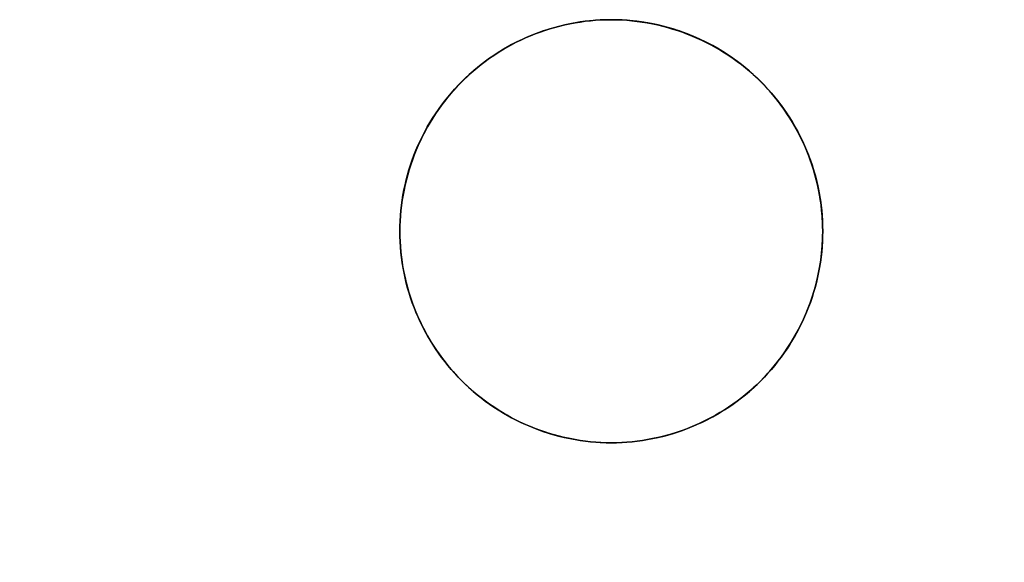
# Model space of a CAD drawing. Header units: millimetres. Extents: x -88 to 88, y -12 to 103.
# Tile 86 of 256: x -80.1 to -76.61, y 28.53 to 30.45. Entities that reach past the tile are written whole.
import ezdxf

# ---------------------------------------------------------------- set-up
doc = ezdxf.new("R2010")
doc.units = ezdxf.units.MM
doc.layers.add('TOP', color=7, linetype='Continuous', true_color=0xc80000)

msp = doc.modelspace()

# ---------------------------------------------------------------- linework, layer by layer
at = {"layer": 'TOP', "color": 254, "true_color": 0xcad1ee}
for points in [[(-77.25, 29.7), (-77.2504, 29.7259), (-77.2518, 29.7517), (-77.254, 29.7775), (-77.2571, 29.8032), (-77.2611, 29.8288), (-77.266, 29.8542), (-77.2718, 29.8795), (-77.2784, 29.9045), (-77.2859, 29.9293), (-77.2943, 29.9538), (-77.3034, 29.978), (-77.3134, 30.0019), (-77.3243, 30.0254), (-77.3359, 30.0485), (-77.3483, 30.0713), (-77.3615, 30.0935), (-77.3755, 30.1153), (-77.3902, 30.1366), (-77.4056, 30.1574), (-77.4218, 30.1777), (-77.4386, 30.1973), (-77.4561, 30.2164), (-77.4743, 30.2349), (-77.493, 30.2527), (-77.5124, 30.2699), (-77.5324, 30.2864), (-77.5529, 30.3022), (-77.574, 30.3172), (-77.5955, 30.3316), (-77.6176, 30.3452), (-77.64, 30.358), (-77.663, 30.37), (-77.6863, 30.3812), (-77.71, 30.3917), (-77.734, 30.4013), (-77.7584, 30.41), (-77.7831, 30.4179), (-77.808, 30.425), (-77.8331, 30.4312), (-77.8584, 30.4365), (-77.884, 30.441), (-77.9096, 30.4445), (-77.9353, 30.4472), (-77.9612, 30.449), (-77.9871, 30.4499), (-78.0129, 30.4499), (-78.0388, 30.449), (-78.0647, 30.4472), (-78.0904, 30.4445), (-78.116, 30.441), (-78.1416, 30.4365), (-78.1669, 30.4312), (-78.192, 30.425), (-78.2169, 30.4179), (-78.2416, 30.41), (-78.266, 30.4013), (-78.29, 30.3917), (-78.3137, 30.3812), (-78.337, 30.37), (-78.36, 30.358), (-78.3824, 30.3452), (-78.4045, 30.3316), (-78.426, 30.3172), (-78.4471, 30.3022), (-78.4676, 30.2864), (-78.4876, 30.2699), (-78.507, 30.2527), (-78.5257, 30.2349), (-78.5439, 30.2164), (-78.5614, 30.1973), (-78.5782, 30.1777), (-78.5944, 30.1574), (-78.6098, 30.1366), (-78.6245, 30.1153), (-78.6385, 30.0935), (-78.6517, 30.0713), (-78.6641, 30.0485), (-78.6757, 30.0254), (-78.6866, 30.0019), (-78.6966, 29.978), (-78.7057, 29.9538), (-78.7141, 29.9293), (-78.7216, 29.9045), (-78.7282, 29.8795), (-78.734, 29.8542), (-78.7389, 29.8288), (-78.7429, 29.8032), (-78.746, 29.7775), (-78.7482, 29.7517), (-78.7496, 29.7259), (-78.75, 29.7)], [(-78.75, 29.7), (-78.7496, 29.6741), (-78.7482, 29.6483), (-78.746, 29.6225), (-78.7429, 29.5968), (-78.7389, 29.5712), (-78.734, 29.5458), (-78.7282, 29.5205), (-78.7216, 29.4955), (-78.7141, 29.4707), (-78.7057, 29.4462), (-78.6966, 29.422), (-78.6866, 29.3981), (-78.6757, 29.3746), (-78.6641, 29.3515), (-78.6517, 29.3287), (-78.6385, 29.3065), (-78.6245, 29.2847), (-78.6098, 29.2634), (-78.5944, 29.2426), (-78.5782, 29.2223), (-78.5614, 29.2027), (-78.5439, 29.1836), (-78.5257, 29.1651), (-78.507, 29.1473), (-78.4876, 29.1301), (-78.4676, 29.1136), (-78.4471, 29.0978), (-78.426, 29.0828), (-78.4045, 29.0684), (-78.3824, 29.0548), (-78.36, 29.042), (-78.337, 29.03), (-78.3137, 29.0188), (-78.29, 29.0083), (-78.266, 28.9987), (-78.2416, 28.99), (-78.2169, 28.9821), (-78.192, 28.975), (-78.1669, 28.9688), (-78.1416, 28.9635), (-78.116, 28.959), (-78.0904, 28.9555), (-78.0647, 28.9528), (-78.0388, 28.951), (-78.0129, 28.9501), (-77.9871, 28.9501), (-77.9612, 28.951), (-77.9353, 28.9528), (-77.9096, 28.9555), (-77.884, 28.959), (-77.8584, 28.9635), (-77.8331, 28.9688), (-77.808, 28.975), (-77.7831, 28.9821), (-77.7584, 28.99), (-77.734, 28.9987), (-77.71, 29.0083), (-77.6863, 29.0188), (-77.663, 29.03), (-77.64, 29.042), (-77.6176, 29.0548), (-77.5955, 29.0684), (-77.574, 29.0828), (-77.5529, 29.0978), (-77.5324, 29.1136), (-77.5124, 29.1301), (-77.493, 29.1473), (-77.4743, 29.1651), (-77.4561, 29.1836), (-77.4386, 29.2027), (-77.4218, 29.2223), (-77.4056, 29.2426), (-77.3902, 29.2634), (-77.3755, 29.2847), (-77.3615, 29.3065), (-77.3483, 29.3287), (-77.3359, 29.3515), (-77.3243, 29.3746), (-77.3134, 29.3981), (-77.3034, 29.422), (-77.2943, 29.4462), (-77.2859, 29.4707), (-77.2784, 29.4955), (-77.2718, 29.5205), (-77.266, 29.5458), (-77.2611, 29.5712), (-77.2571, 29.5968), (-77.254, 29.6225), (-77.2518, 29.6483), (-77.2504, 29.6741), (-77.25, 29.7)]]:
    msp.add_lwpolyline(points, dxfattribs=at)
at = {"layer": 'TOP', "color": 254, "true_color": 0xcad1ee, "extrusion": (1, 0, 0)}
for points in [[(30.45, 12.7391), (28.95, 12.6858)], [(30.45, 12.7392), (30.45, 13.0396)], [(28.95, 12.6859), (28.95, 12.9863)]]:
    msp.add_lwpolyline(points, dxfattribs=at)
at = {"layer": 'TOP', "color": 254, "true_color": 0xcad1ee, "extrusion": (-1.82247e-17, 1, 3.9988e-09)}
msp.add_lwpolyline([(78.75, 12.9828), (78.75, 12.6823)], dxfattribs=at)
at = {"layer": 'TOP', "color": 254, "true_color": 0xcad1ee, "extrusion": (-9.45654e-07, 1, -3.79383e-08)}
msp.add_lwpolyline([(78.75, 12.6823), (77.25, 12.7424)], dxfattribs=at)
at = {"layer": 'TOP', "color": 254, "true_color": 0xcad1ee, "extrusion": (-3.29552e-17, 1, 5.42882e-09)}
msp.add_lwpolyline([(77.25, 12.7425), (77.25, 13.0429)], dxfattribs=at)
at = {"layer": 'TOP', "color": 254, "true_color": 0xcad1ee, "extrusion": (-1.92729e-06, 1, -5.11521e-08)}
msp.add_lwpolyline([(84.4726, 9.7249), (18.55, 11.4746)], dxfattribs=at)
at = {"layer": 'TOP', "color": 254, "true_color": 0xcad1ee, "extrusion": (-1.26386e-13, 1, -1.81351e-05)}
msp.add_lwpolyline([(85.9904, 12.6349), (51.597, 13.8519), (17.2177, 14.4606)], dxfattribs=at)
at = {"layer": 'TOP', "color": 254, "true_color": 0xcad1ee}
for points in [[(-77.25, 29.7, 12.7425), (-77.2502, 29.719, 12.7432), (-77.251, 29.7378, 12.7438), (-77.2521, 29.7566, 12.7444), (-77.2538, 29.7752, 12.745), (-77.2559, 29.7937, 12.7456), (-77.2584, 29.8121, 12.7462), (-77.2614, 29.8304, 12.7467), (-77.2648, 29.8485, 12.7472), (-77.2687, 29.8664, 12.7477), (-77.273, 29.8842, 12.7481), (-77.2777, 29.9018, 12.7486), (-77.2828, 29.9192, 12.749), (-77.2883, 29.9365, 12.7494), (-77.2942, 29.9536, 12.7498), (-77.3004, 29.9704, 12.7501), (-77.3071, 29.9871, 12.7504), (-77.3145, 30.0042, 12.7507), (-77.3222, 30.0211, 12.751), (-77.3304, 30.0378, 12.7513), (-77.3389, 30.0542, 12.7516), (-77.3478, 30.0704, 12.7518), (-77.3572, 30.0863, 12.752), (-77.3668, 30.102, 12.7521), (-77.3769, 30.1174, 12.7523), (-77.3873, 30.1325, 12.7524), (-77.398, 30.1474, 12.7525), (-77.4091, 30.162, 12.7526), (-77.4206, 30.1762, 12.7526), (-77.4324, 30.1902, 12.7527), (-77.4445, 30.2039, 12.7527), (-77.457, 30.2173, 12.7527), (-77.4697, 30.2304, 12.7526), (-77.4828, 30.2431, 12.7525), (-77.4962, 30.2556, 12.7524), (-77.5099, 30.2677, 12.7523), (-77.5239, 30.2795, 12.7522), (-77.5381, 30.2909, 12.752), (-77.5527, 30.302, 12.7518), (-77.5676, 30.3128, 12.7516), (-77.5827, 30.3232, 12.7514), (-77.5981, 30.3332, 12.7511), (-77.6138, 30.3429, 12.7509), (-77.6297, 30.3522, 12.7505), (-77.6459, 30.3611, 12.7502), (-77.6623, 30.3697, 12.7499), (-77.679, 30.3778, 12.7495), (-77.6959, 30.3856, 12.7491), (-77.713, 30.3929, 12.7487), (-77.7297, 30.3996, 12.7482), (-77.7465, 30.4059, 12.7478), (-77.7636, 30.4118, 12.7473), (-77.7809, 30.4173, 12.7468), (-77.7983, 30.4224, 12.7463), (-77.816, 30.4271, 12.7458), (-77.8338, 30.4313, 12.7452), (-77.8517, 30.4352, 12.7446), (-77.8698, 30.4386, 12.744), (-77.8881, 30.4416, 12.7434), (-77.9065, 30.4441, 12.7427), (-77.925, 30.4462, 12.7421), (-77.9436, 30.4479, 12.7414), (-77.9624, 30.4491, 12.7407), (-77.9813, 30.4498, 12.74), (-78.0003, 30.45, 12.7392), (-78.0187, 30.4498, 12.7385), (-78.0371, 30.4491, 12.7377), (-78.0554, 30.4479, 12.7369), (-78.0738, 30.4463, 12.7361), (-78.0921, 30.4443, 12.7353), (-78.1103, 30.4418, 12.7345), (-78.1285, 30.4389, 12.7336), (-78.1466, 30.4355, 12.7328), (-78.1646, 30.4317, 12.7319), (-78.1825, 30.4274, 12.7311), (-78.2003, 30.4227, 12.7302), (-78.218, 30.4176, 12.7293), (-78.2355, 30.412, 12.7284), (-78.2529, 30.4061, 12.7275), (-78.2702, 30.3997, 12.7265), (-78.2872, 30.3928, 12.7256), (-78.3041, 30.3856, 12.7247), (-78.3209, 30.3779, 12.7237), (-78.3374, 30.3698, 12.7228), (-78.3537, 30.3613, 12.7218), (-78.3698, 30.3524, 12.7209), (-78.3857, 30.3432, 12.7199), (-78.4014, 30.3335, 12.7189), (-78.4168, 30.3235, 12.7179), (-78.432, 30.313, 12.717), (-78.4469, 30.3023, 12.716), (-78.4615, 30.2911, 12.715), (-78.4759, 30.2796, 12.714), (-78.49, 30.2678, 12.713), (-78.5038, 30.2556, 12.712), (-78.5173, 30.2431, 12.711), (-78.5304, 30.2302, 12.71), (-78.5433, 30.2171, 12.7091), (-78.5558, 30.2036, 12.7081), (-78.568, 30.1898, 12.7071), (-78.5798, 30.1757, 12.7061), (-78.5913, 30.1613, 12.7051), (-78.6024, 30.1467, 12.7042), (-78.6132, 30.1318, 12.7032), (-78.6236, 30.1166, 12.7023), (-78.6336, 30.1012, 12.7013), (-78.6433, 30.0855, 12.7004), (-78.6526, 30.0696, 12.6994), (-78.6614, 30.0535, 12.6985), (-78.6699, 30.0372, 12.6976), (-78.678, 30.0206, 12.6967), (-78.6857, 30.0039, 12.6957), (-78.6929, 29.987, 12.6949), (-78.6998, 29.9699, 12.694), (-78.7062, 29.9526, 12.6931), (-78.7121, 29.9352, 12.6922), (-78.7177, 29.9177, 12.6914), (-78.7228, 29.9, 12.6906), (-78.7275, 29.8822, 12.6897), (-78.7317, 29.8643, 12.6889), (-78.7355, 29.8463, 12.6881), (-78.7389, 29.8282, 12.6873), (-78.7418, 29.81, 12.6866), (-78.7443, 29.7918, 12.6858), (-78.7464, 29.7735, 12.6851), (-78.748, 29.7552, 12.6844), (-78.7491, 29.7368, 12.6837), (-78.7498, 29.7184, 12.683), (-78.75, 29.7, 12.6823)], [(-78.75, 29.7, 12.9828), (-78.7498, 29.7184, 12.9834), (-78.7491, 29.7368, 12.9841), (-78.748, 29.7552, 12.9848), (-78.7464, 29.7735, 12.9855), (-78.7443, 29.7918, 12.9863), (-78.7418, 29.81, 12.987), (-78.7389, 29.8282, 12.9878), (-78.7355, 29.8463, 12.9886), (-78.7317, 29.8643, 12.9894), (-78.7275, 29.8822, 12.9902), (-78.7228, 29.9, 12.991), (-78.7177, 29.9177, 12.9918), (-78.7121, 29.9352, 12.9927), (-78.7062, 29.9526, 12.9935), (-78.6998, 29.9699, 12.9944), (-78.6929, 29.987, 12.9953), (-78.6857, 30.0039, 12.9962), (-78.678, 30.0206, 12.9971), (-78.6699, 30.0372, 12.998), (-78.6614, 30.0535, 12.9989), (-78.6526, 30.0696, 12.9999), (-78.6433, 30.0855, 13.0008), (-78.6336, 30.1012, 13.0017), (-78.6236, 30.1166, 13.0027), (-78.6132, 30.1318, 13.0036), (-78.6024, 30.1467, 13.0046), (-78.5913, 30.1614, 13.0056), (-78.5798, 30.1757, 13.0066), (-78.5679, 30.1898, 13.0075), (-78.5558, 30.2036, 13.0085), (-78.5432, 30.2171, 13.0095), (-78.5304, 30.2303, 13.0105), (-78.5172, 30.2431, 13.0115), (-78.5037, 30.2556, 13.0125), (-78.49, 30.2678, 13.0134), (-78.4759, 30.2797, 13.0144), (-78.4615, 30.2911, 13.0154), (-78.4469, 30.3023, 13.0164), (-78.432, 30.3131, 13.0174), (-78.4168, 30.3235, 13.0184), (-78.4014, 30.3335, 13.0194), (-78.3857, 30.3432, 13.0203), (-78.3698, 30.3524, 13.0213), (-78.3537, 30.3613, 13.0223), (-78.3374, 30.3698, 13.0232), (-78.3209, 30.3779, 13.0242), (-78.3041, 30.3856, 13.0251), (-78.2872, 30.3928, 13.0261), (-78.2702, 30.3997, 13.027), (-78.2529, 30.4061, 13.0279), (-78.2355, 30.412, 13.0288), (-78.218, 30.4176, 13.0297), (-78.2003, 30.4227, 13.0306), (-78.1825, 30.4274, 13.0315), (-78.1646, 30.4317, 13.0324), (-78.1466, 30.4355, 13.0332), (-78.1285, 30.4389, 13.0341), (-78.1103, 30.4418, 13.0349), (-78.0921, 30.4443, 13.0357), (-78.0738, 30.4463, 13.0365), (-78.0555, 30.4479, 13.0373), (-78.0371, 30.4491, 13.0381), (-78.0187, 30.4498, 13.0389), (-78.0003, 30.45, 13.0396), (-77.9813, 30.4498, 13.0404), (-77.9625, 30.4491, 13.0411), (-77.9437, 30.4479, 13.0418), (-77.9251, 30.4463, 13.0425), (-77.9066, 30.4442, 13.0432), (-77.8882, 30.4416, 13.0438), (-77.8699, 30.4386, 13.0444), (-77.8518, 30.4352, 13.045), (-77.8339, 30.4314, 13.0456), (-77.8161, 30.4271, 13.0462), (-77.7985, 30.4224, 13.0467), (-77.7811, 30.4173, 13.0472), (-77.7638, 30.4118, 13.0477), (-77.7468, 30.406, 13.0482), (-77.7299, 30.3997, 13.0487), (-77.7132, 30.393, 13.0491), (-77.6961, 30.3857, 13.0495), (-77.6792, 30.3779, 13.0499), (-77.6625, 30.3698, 13.0503), (-77.6461, 30.3612, 13.0506), (-77.6299, 30.3523, 13.051), (-77.614, 30.343, 13.0513), (-77.5983, 30.3334, 13.0516), (-77.5829, 30.3233, 13.0518), (-77.5677, 30.3129, 13.0521), (-77.5529, 30.3022, 13.0523), (-77.5383, 30.2911, 13.0525), (-77.524, 30.2796, 13.0526), (-77.51, 30.2678, 13.0528), (-77.4963, 30.2557, 13.0529), (-77.4829, 30.2433, 13.053), (-77.4699, 30.2305, 13.053), (-77.4571, 30.2175, 13.0531), (-77.4446, 30.2041, 13.0531), (-77.4325, 30.1904, 13.0531), (-77.4207, 30.1764, 13.0531), (-77.4093, 30.1621, 13.053), (-77.3982, 30.1476, 13.0529), (-77.3874, 30.1327, 13.0528), (-77.377, 30.1176, 13.0527), (-77.3669, 30.1022, 13.0526), (-77.3573, 30.0865, 13.0524), (-77.348, 30.0706, 13.0522), (-77.339, 30.0544, 13.052), (-77.3305, 30.038, 13.0517), (-77.3223, 30.0213, 13.0515), (-77.3146, 30.0044, 13.0512), (-77.3072, 29.9873, 13.0509), (-77.3005, 29.9706, 13.0505), (-77.2942, 29.9538, 13.0502), (-77.2883, 29.9367, 13.0498), (-77.2828, 29.9194, 13.0494), (-77.2777, 29.902, 13.049), (-77.273, 29.8843, 13.0486), (-77.2687, 29.8665, 13.0481), (-77.2649, 29.8486, 13.0476), (-77.2614, 29.8305, 13.0471), (-77.2584, 29.8122, 13.0466), (-77.2559, 29.7938, 13.046), (-77.2538, 29.7753, 13.0455), (-77.2521, 29.7566, 13.0449), (-77.251, 29.7379, 13.0442), (-77.2502, 29.719, 13.0436), (-77.25, 29.7, 13.0429)], [(-77.25, 29.7, 12.7425), (-77.2502, 29.7184, 12.7432), (-77.2509, 29.7369, 12.7438), (-77.2521, 29.7553, 12.7444), (-77.2537, 29.7736, 12.745), (-77.2558, 29.7919, 12.7455), (-77.2583, 29.8101, 12.7461), (-77.2613, 29.8283, 12.7466), (-77.2648, 29.8463, 12.7471), (-77.2686, 29.8643, 12.7476), (-77.2729, 29.8822, 12.7481), (-77.2777, 29.9, 12.7485), (-77.2828, 29.9176, 12.7489), (-77.2884, 29.9351, 12.7493), (-77.2944, 29.9525, 12.7497), (-77.3008, 29.9697, 12.7501), (-77.3077, 29.9868, 12.7504), (-77.3149, 30.0037, 12.7507), (-77.3225, 30.0204, 12.751), (-77.3306, 30.037, 12.7513), (-77.339, 30.0533, 12.7515), (-77.3479, 30.0694, 12.7517), (-77.3571, 30.0853, 12.7519), (-77.3667, 30.101, 12.7521), (-77.3767, 30.1165, 12.7523), (-77.387, 30.1317, 12.7524), (-77.3978, 30.1466, 12.7525), (-77.4088, 30.1613, 12.7526), (-77.4203, 30.1757, 12.7526), (-77.4321, 30.1898, 12.7527), (-77.4443, 30.2036, 12.7527), (-77.4568, 30.2172, 12.7527), (-77.4697, 30.2304, 12.7526), (-77.4829, 30.2432, 12.7525), (-77.4964, 30.2558, 12.7524), (-77.5103, 30.2679, 12.7523), (-77.5244, 30.2798, 12.7522), (-77.5388, 30.2912, 12.752), (-77.5535, 30.3023, 12.7518), (-77.5684, 30.313, 12.7516), (-77.5836, 30.3234, 12.7514), (-77.5991, 30.3334, 12.7511), (-77.6147, 30.343, 12.7508), (-77.6307, 30.3522, 12.7505), (-77.6468, 30.361, 12.7502), (-77.6631, 30.3694, 12.7498), (-77.6797, 30.3775, 12.7495), (-77.6964, 30.3851, 12.7491), (-77.7133, 30.3924, 12.7486), (-77.7304, 30.3992, 12.7482), (-77.7476, 30.4056, 12.7477), (-77.765, 30.4116, 12.7473), (-77.7825, 30.4172, 12.7468), (-77.8001, 30.4224, 12.7462), (-77.8179, 30.4271, 12.7457), (-77.8358, 30.4314, 12.7451), (-77.8538, 30.4352, 12.7445), (-77.8718, 30.4387, 12.7439), (-77.89, 30.4417, 12.7433), (-77.9082, 30.4442, 12.7427), (-77.9265, 30.4463, 12.742), (-77.9448, 30.4479, 12.7413), (-77.9632, 30.4491, 12.7407), (-77.9816, 30.4498, 12.7399), (-78.0001, 30.45, 12.7392), (-78.0185, 30.4498, 12.7385), (-78.0369, 30.4491, 12.7377), (-78.0553, 30.448, 12.7369), (-78.0736, 30.4464, 12.7361), (-78.0919, 30.4444, 12.7353), (-78.1101, 30.4419, 12.7345), (-78.1283, 30.439, 12.7337), (-78.1463, 30.4356, 12.7328), (-78.1643, 30.4318, 12.732), (-78.1822, 30.4275, 12.7311), (-78.1999, 30.4229, 12.7302), (-78.2176, 30.4177, 12.7293), (-78.2351, 30.4122, 12.7284), (-78.2525, 30.4062, 12.7275), (-78.2698, 30.3998, 12.7266), (-78.2869, 30.3929, 12.7256), (-78.3038, 30.3857, 12.7247), (-78.3205, 30.378, 12.7238), (-78.3371, 30.37, 12.7228), (-78.3534, 30.3615, 12.7219), (-78.3695, 30.3526, 12.7209), (-78.3854, 30.3433, 12.7199), (-78.4011, 30.3337, 12.7189), (-78.4165, 30.3236, 12.718), (-78.4317, 30.3132, 12.717), (-78.4466, 30.3024, 12.716), (-78.4613, 30.2913, 12.715), (-78.4757, 30.2798, 12.714), (-78.4898, 30.268, 12.713), (-78.5036, 30.2558, 12.712), (-78.517, 30.2433, 12.7111), (-78.5302, 30.2305, 12.7101), (-78.543, 30.2173, 12.7091), (-78.5555, 30.2038, 12.7081), (-78.5676, 30.19, 12.7071), (-78.5794, 30.1759, 12.7061), (-78.5909, 30.1615, 12.7052), (-78.6019, 30.1469, 12.7042), (-78.6127, 30.1319, 12.7032), (-78.623, 30.1167, 12.7023), (-78.633, 30.1012, 12.7013), (-78.6426, 30.0855, 12.7004), (-78.6518, 30.0696, 12.6994), (-78.6606, 30.0534, 12.6985), (-78.6691, 30.037, 12.6976), (-78.6771, 30.0205, 12.6967), (-78.6848, 30.0037, 12.6958), (-78.6921, 29.9868, 12.6949), (-78.6989, 29.9697, 12.694), (-78.7054, 29.9524, 12.6931), (-78.7114, 29.935, 12.6922), (-78.717, 29.9174, 12.6914), (-78.7222, 29.8997, 12.6906), (-78.7269, 29.882, 12.6897), (-78.7313, 29.8641, 12.6889), (-78.7351, 29.8461, 12.6881), (-78.7386, 29.828, 12.6873), (-78.7416, 29.8098, 12.6866), (-78.7441, 29.7916, 12.6858), (-78.7462, 29.7734, 12.6851), (-78.7479, 29.7551, 12.6844), (-78.7491, 29.7367, 12.6837), (-78.7498, 29.7184, 12.683), (-78.75, 29.7, 12.6823)], [(-78.75, 29.7, 12.9828), (-78.7498, 29.7184, 12.9834), (-78.7491, 29.7368, 12.9841), (-78.748, 29.7551, 12.9848), (-78.7464, 29.7735, 12.9855), (-78.7443, 29.7918, 12.9863), (-78.7418, 29.81, 12.987), (-78.7389, 29.8282, 12.9878), (-78.7356, 29.8463, 12.9885), (-78.7317, 29.8643, 12.9893), (-78.7275, 29.8822, 12.9901), (-78.7228, 29.9, 12.991), (-78.7177, 29.9176, 12.9918), (-78.7122, 29.9352, 12.9927), (-78.7062, 29.9526, 12.9935), (-78.6998, 29.9698, 12.9944), (-78.693, 29.9869, 12.9953), (-78.6857, 30.0039, 12.9962), (-78.678, 30.0207, 12.9971), (-78.6699, 30.0372, 12.998), (-78.6614, 30.0536, 12.9989), (-78.6526, 30.0697, 12.9998), (-78.6433, 30.0856, 13.0008), (-78.6337, 30.1012, 13.0017), (-78.6237, 30.1166, 13.0027), (-78.6133, 30.1318, 13.0036), (-78.6025, 30.1466, 13.0046), (-78.5914, 30.1613, 13.0056), (-78.5799, 30.1756, 13.0065), (-78.5681, 30.1897, 13.0075), (-78.5559, 30.2035, 13.0085), (-78.5433, 30.217, 13.0095), (-78.5304, 30.2303, 13.0105), (-78.5172, 30.2432, 13.0115), (-78.5037, 30.2557, 13.0125), (-78.4899, 30.2679, 13.0135), (-78.4758, 30.2798, 13.0144), (-78.4614, 30.2913, 13.0154), (-78.4468, 30.3024, 13.0164), (-78.4319, 30.3132, 13.0174), (-78.4168, 30.3236, 13.0184), (-78.4014, 30.3336, 13.0194), (-78.3857, 30.3432, 13.0203), (-78.3699, 30.3525, 13.0213), (-78.3538, 30.3613, 13.0223), (-78.3374, 30.3698, 13.0232), (-78.3209, 30.3779, 13.0242), (-78.3041, 30.3856, 13.0251), (-78.2871, 30.3929, 13.0261), (-78.27, 30.3997, 13.027), (-78.2528, 30.4061, 13.0279), (-78.2354, 30.4121, 13.0288), (-78.2179, 30.4176, 13.0297), (-78.2002, 30.4227, 13.0306), (-78.1824, 30.4274, 13.0315), (-78.1645, 30.4317, 13.0324), (-78.1465, 30.4355, 13.0332), (-78.1284, 30.4389, 13.0341), (-78.1102, 30.4418, 13.0349), (-78.092, 30.4443, 13.0357), (-78.0737, 30.4463, 13.0365), (-78.0554, 30.4479, 13.0373), (-78.037, 30.4491, 13.0381), (-78.0187, 30.4498, 13.0389), (-78.0003, 30.45, 13.0396), (-77.9819, 30.4498, 13.0404), (-77.9635, 30.4491, 13.0411), (-77.9452, 30.4479, 13.0418), (-77.9269, 30.4463, 13.0424), (-77.9086, 30.4442, 13.0431), (-77.8904, 30.4416, 13.0437), (-77.8722, 30.4386, 13.0444), (-77.8542, 30.4352, 13.045), (-77.8361, 30.4313, 13.0455), (-77.8182, 30.427, 13.0461), (-77.8004, 30.4222, 13.0466), (-77.7828, 30.417, 13.0472), (-77.7652, 30.4114, 13.0477), (-77.7478, 30.4054, 13.0482), (-77.7305, 30.399, 13.0486), (-77.7134, 30.3921, 13.0491), (-77.6964, 30.3848, 13.0495), (-77.6796, 30.3772, 13.0499), (-77.6631, 30.3691, 13.0503), (-77.6467, 30.3607, 13.0506), (-77.6305, 30.3518, 13.0509), (-77.6146, 30.3426, 13.0512), (-77.5988, 30.333, 13.0515), (-77.5834, 30.323, 13.0518), (-77.5681, 30.3127, 13.052), (-77.5532, 30.302, 13.0523), (-77.5385, 30.2909, 13.0524), (-77.5241, 30.2795, 13.0526), (-77.51, 30.2677, 13.0528), (-77.4962, 30.2555, 13.0529), (-77.4827, 30.243, 13.053), (-77.4696, 30.2302, 13.053), (-77.4567, 30.217, 13.0531), (-77.4442, 30.2036, 13.0531), (-77.432, 30.1898, 13.0531), (-77.4202, 30.1757, 13.0531), (-77.4087, 30.1613, 13.053), (-77.3976, 30.1466, 13.0529), (-77.3868, 30.1317, 13.0528), (-77.3764, 30.1165, 13.0527), (-77.3663, 30.1011, 13.0526), (-77.3567, 30.0854, 13.0524), (-77.3474, 30.0695, 13.0522), (-77.3385, 30.0534, 13.052), (-77.33, 30.0371, 13.0517), (-77.322, 30.0205, 13.0515), (-77.3143, 30.0038, 13.0512), (-77.3071, 29.9869, 13.0509), (-77.3002, 29.9698, 13.0505), (-77.2938, 29.9525, 13.0502), (-77.2878, 29.9351, 13.0498), (-77.2822, 29.9175, 13.0494), (-77.2771, 29.8999, 13.049), (-77.2724, 29.8821, 13.0485), (-77.2682, 29.8642, 13.048), (-77.2644, 29.8463, 13.0476), (-77.261, 29.8282, 13.0471), (-77.2581, 29.8101, 13.0465), (-77.2556, 29.7919, 13.046), (-77.2536, 29.7736, 13.0454), (-77.252, 29.7553, 13.0448), (-77.2509, 29.7369, 13.0442), (-77.2502, 29.7185, 13.0436), (-77.25, 29.7, 13.0429)], [(-78.75, 29.7, 12.6823), (-78.7498, 29.6816, 12.6817), (-78.7491, 29.6632, 12.6811), (-78.748, 29.6448, 12.6805), (-78.7464, 29.6265, 12.6799), (-78.7443, 29.6082, 12.6793), (-78.7418, 29.5899, 12.6788), (-78.7389, 29.5718, 12.6782), (-78.7355, 29.5537, 12.6777), (-78.7317, 29.5357, 12.6773), (-78.7275, 29.5177, 12.6768), (-78.7228, 29.4999, 12.6764), (-78.7177, 29.4823, 12.6759), (-78.7121, 29.4647, 12.6755), (-78.7061, 29.4473, 12.6752), (-78.6997, 29.43, 12.6748), (-78.6929, 29.4129, 12.6745), (-78.6856, 29.396, 12.6742), (-78.678, 29.3793, 12.6739), (-78.6699, 29.3627, 12.6736), (-78.6614, 29.3464, 12.6734), (-78.6525, 29.3303, 12.6732), (-78.6432, 29.3144, 12.673), (-78.6336, 29.2987, 12.6728), (-78.6235, 29.2833, 12.6727), (-78.6131, 29.2681, 12.6725), (-78.6023, 29.2532, 12.6724), (-78.5912, 29.2385, 12.6724), (-78.5797, 29.2241, 12.6723), (-78.5678, 29.21, 12.6723), (-78.5556, 29.1962, 12.6723), (-78.5431, 29.1827, 12.6723), (-78.5302, 29.1696, 12.6724), (-78.517, 29.1567, 12.6724), (-78.5035, 29.1442, 12.6725), (-78.4897, 29.132, 12.6727), (-78.4756, 29.1201, 12.6728), (-78.4612, 29.1086, 12.673), (-78.4466, 29.0975, 12.6732), (-78.4316, 29.0867, 12.6734), (-78.4165, 29.0763, 12.6737), (-78.401, 29.0663, 12.6739), (-78.3853, 29.0566, 12.6742), (-78.3694, 29.0473, 12.6745), (-78.3533, 29.0385, 12.6749), (-78.337, 29.03, 12.6752), (-78.3204, 29.0219, 12.6756), (-78.3037, 29.0142, 12.676), (-78.2868, 29.007, 12.6764), (-78.2697, 29.0002, 12.6769), (-78.2524, 28.9938, 12.6774), (-78.235, 28.9878, 12.6778), (-78.2174, 28.9822, 12.6784), (-78.1998, 28.9771, 12.6789), (-78.182, 28.9724, 12.6794), (-78.164, 28.9682, 12.68), (-78.146, 28.9644, 12.6806), (-78.1279, 28.961, 12.6812), (-78.1098, 28.9581, 12.6818), (-78.0915, 28.9556, 12.6825), (-78.0732, 28.9536, 12.6831), (-78.0549, 28.952, 12.6838), (-78.0365, 28.9509, 12.6845), (-78.0181, 28.9502, 12.6852), (-77.9997, 28.95, 12.6859), (-77.9813, 28.9502, 12.6867), (-77.9629, 28.9509, 12.6874), (-77.9445, 28.9521, 12.6882), (-77.9262, 28.9537, 12.689), (-77.9079, 28.9557, 12.6898), (-77.8897, 28.9582, 12.6906), (-77.8715, 28.9611, 12.6915), (-77.8534, 28.9645, 12.6923), (-77.8354, 28.9683, 12.6932), (-77.8175, 28.9726, 12.694), (-77.7997, 28.9773, 12.6949), (-77.782, 28.9824, 12.6958), (-77.7645, 28.988, 12.6967), (-77.7471, 28.9939, 12.6976), (-77.7298, 29.0003, 12.6985), (-77.7128, 29.0072, 12.6995), (-77.6959, 29.0144, 12.7004), (-77.6791, 29.0221, 12.7013), (-77.6626, 29.0302, 12.7023), (-77.6463, 29.0387, 12.7032), (-77.6302, 29.0476, 12.7042), (-77.6143, 29.0568, 12.7052), (-77.5986, 29.0665, 12.7061), (-77.5832, 29.0765, 12.7071), (-77.568, 29.0869, 12.7081), (-77.5531, 29.0977, 12.709), (-77.5385, 29.1089, 12.71), (-77.5241, 29.1203, 12.711), (-77.51, 29.1322, 12.712), (-77.4962, 29.1444, 12.713), (-77.4828, 29.1569, 12.7139), (-77.4696, 29.1697, 12.7149), (-77.4568, 29.1829, 12.7159), (-77.4442, 29.1964, 12.7169), (-77.4321, 29.2102, 12.7179), (-77.4202, 29.2243, 12.7188), (-77.4087, 29.2387, 12.7198), (-77.3976, 29.2533, 12.7208), (-77.3868, 29.2682, 12.7217), (-77.3764, 29.2834, 12.7227), (-77.3664, 29.2988, 12.7236), (-77.3567, 29.3145, 12.7246), (-77.3474, 29.3304, 12.7255), (-77.3386, 29.3465, 12.7264), (-77.3301, 29.3628, 12.7273), (-77.322, 29.3794, 12.7282), (-77.3143, 29.3961, 12.7291), (-77.3071, 29.413, 12.73), (-77.3002, 29.4301, 12.7309), (-77.2938, 29.4474, 12.7318), (-77.2879, 29.4648, 12.7326), (-77.2823, 29.4823, 12.7335), (-77.2772, 29.5, 12.7343), (-77.2725, 29.5178, 12.7351), (-77.2683, 29.5357, 12.7359), (-77.2645, 29.5537, 12.7367), (-77.2611, 29.5718, 12.7375), (-77.2582, 29.59, 12.7383), (-77.2557, 29.6082, 12.739), (-77.2536, 29.6265, 12.7397), (-77.252, 29.6448, 12.7405), (-77.2509, 29.6632, 12.7412), (-77.2502, 29.6816, 12.7418), (-77.25, 29.7, 12.7425)], [(-77.25, 29.7, 13.0429), (-77.2502, 29.6816, 13.0423), (-77.2509, 29.6632, 13.0416), (-77.252, 29.6448, 13.0409), (-77.2536, 29.6265, 13.0402), (-77.2557, 29.6082, 13.0394), (-77.2582, 29.59, 13.0387), (-77.2611, 29.5718, 13.0379), (-77.2645, 29.5537, 13.0372), (-77.2683, 29.5357, 13.0364), (-77.2725, 29.5178, 13.0356), (-77.2772, 29.5, 13.0347), (-77.2823, 29.4823, 13.0339), (-77.2879, 29.4648, 13.0331), (-77.2938, 29.4474, 13.0322), (-77.3002, 29.4301, 13.0313), (-77.3071, 29.413, 13.0305), (-77.3143, 29.3961, 13.0296), (-77.322, 29.3794, 13.0287), (-77.3301, 29.3628, 13.0278), (-77.3386, 29.3465, 13.0268), (-77.3474, 29.3304, 13.0259), (-77.3567, 29.3145, 13.025), (-77.3664, 29.2988, 13.024), (-77.3764, 29.2834, 13.0231), (-77.3868, 29.2682, 13.0221), (-77.3976, 29.2533, 13.0212), (-77.4087, 29.2387, 13.0202), (-77.4202, 29.2243, 13.0193), (-77.432, 29.2102, 13.0183), (-77.4442, 29.1964, 13.0173), (-77.4567, 29.1829, 13.0163), (-77.4696, 29.1698, 13.0154), (-77.4827, 29.1569, 13.0144), (-77.4962, 29.1444, 13.0134), (-77.51, 29.1322, 13.0124), (-77.5241, 29.1204, 13.0114), (-77.5385, 29.1089, 13.0105), (-77.5531, 29.0977, 13.0095), (-77.568, 29.087, 13.0085), (-77.5832, 29.0765, 13.0075), (-77.5986, 29.0665, 13.0066), (-77.6143, 29.0568, 13.0056), (-77.6302, 29.0476, 13.0046), (-77.6463, 29.0387, 13.0037), (-77.6626, 29.0302, 13.0027), (-77.6791, 29.0221, 13.0018), (-77.6959, 29.0144, 13.0008), (-77.7128, 29.0072, 12.9999), (-77.7298, 29.0003, 12.999), (-77.7471, 28.9939, 12.998), (-77.7645, 28.988, 12.9971), (-77.782, 28.9824, 12.9962), (-77.7997, 28.9773, 12.9953), (-77.8175, 28.9726, 12.9945), (-77.8354, 28.9683, 12.9936), (-77.8534, 28.9645, 12.9927), (-77.8715, 28.9611, 12.9919), (-77.8897, 28.9582, 12.9911), (-77.9079, 28.9557, 12.9902), (-77.9262, 28.9537, 12.9894), (-77.9445, 28.9521, 12.9886), (-77.9629, 28.9509, 12.9879), (-77.9813, 28.9502, 12.9871), (-77.9997, 28.95, 12.9864), (-78.0187, 28.9502, 12.9856), (-78.0375, 28.9509, 12.9849), (-78.0563, 28.9521, 12.9842), (-78.0749, 28.9537, 12.9835), (-78.0934, 28.9558, 12.9828), (-78.1118, 28.9584, 12.9822), (-78.1301, 28.9614, 12.9815), (-78.1482, 28.9648, 12.9809), (-78.1661, 28.9686, 12.9803), (-78.1839, 28.9729, 12.9798), (-78.2015, 28.9776, 12.9792), (-78.2189, 28.9827, 12.9787), (-78.2362, 28.9882, 12.9782), (-78.2532, 28.9941, 12.9777), (-78.2701, 29.0003, 12.9773), (-78.2868, 29.007, 12.9769), (-78.3039, 29.0143, 12.9764), (-78.3208, 29.0221, 12.976), (-78.3375, 29.0302, 12.9756), (-78.3539, 29.0388, 12.9753), (-78.3701, 29.0477, 12.9749), (-78.386, 29.057, 12.9746), (-78.4017, 29.0666, 12.9743), (-78.4171, 29.0767, 12.9741), (-78.4323, 29.0871, 12.9738), (-78.4471, 29.0978, 12.9736), (-78.4617, 29.1089, 12.9734), (-78.476, 29.1204, 12.9733), (-78.49, 29.1322, 12.9731), (-78.5037, 29.1443, 12.973), (-78.5171, 29.1567, 12.9729), (-78.5301, 29.1695, 12.9728), (-78.5429, 29.1826, 12.9728), (-78.5554, 29.1959, 12.9727), (-78.5675, 29.2096, 12.9727), (-78.5793, 29.2236, 12.9727), (-78.5907, 29.2379, 12.9728), (-78.6018, 29.2524, 12.9729), (-78.6126, 29.2673, 12.973), (-78.623, 29.2824, 12.9731), (-78.6331, 29.2978, 12.9732), (-78.6427, 29.3135, 12.9734), (-78.652, 29.3294, 12.9736), (-78.661, 29.3456, 12.9738), (-78.6695, 29.362, 12.974), (-78.6777, 29.3787, 12.9743), (-78.6854, 29.3956, 12.9746), (-78.6928, 29.4127, 12.9749), (-78.6995, 29.4294, 12.9752), (-78.7058, 29.4462, 12.9755), (-78.7117, 29.4633, 12.9759), (-78.7172, 29.4806, 12.9763), (-78.7223, 29.498, 12.9767), (-78.727, 29.5157, 12.9771), (-78.7313, 29.5335, 12.9776), (-78.7351, 29.5514, 12.9781), (-78.7386, 29.5695, 12.9786), (-78.7416, 29.5878, 12.9791), (-78.7441, 29.6062, 12.9797), (-78.7462, 29.6247, 12.9802), (-78.7479, 29.6434, 12.9808), (-78.749, 29.6621, 12.9815), (-78.7498, 29.681, 12.9821), (-78.75, 29.7, 12.9828)], [(-78.75, 29.7, 12.6823), (-78.7498, 29.6816, 12.6817), (-78.7491, 29.6632, 12.6811), (-78.748, 29.6448, 12.6805), (-78.7464, 29.6265, 12.6799), (-78.7443, 29.6082, 12.6793), (-78.7418, 29.5899, 12.6787), (-78.7389, 29.5718, 12.6782), (-78.7355, 29.5537, 12.6777), (-78.7317, 29.5356, 12.6772), (-78.7275, 29.5177, 12.6768), (-78.7228, 29.4999, 12.6763), (-78.7177, 29.4822, 12.6759), (-78.7121, 29.4647, 12.6755), (-78.7061, 29.4473, 12.6751), (-78.6997, 29.43, 12.6748), (-78.6929, 29.4129, 12.6744), (-78.6856, 29.3959, 12.6741), (-78.6779, 29.3792, 12.6738), (-78.6698, 29.3626, 12.6736), (-78.6614, 29.3463, 12.6734), (-78.6525, 29.3302, 12.6731), (-78.6433, 29.3143, 12.6729), (-78.6336, 29.2987, 12.6728), (-78.6236, 29.2833, 12.6726), (-78.6132, 29.2682, 12.6725), (-78.6025, 29.2533, 12.6724), (-78.5913, 29.2387, 12.6724), (-78.5799, 29.2243, 12.6723), (-78.568, 29.2102, 12.6723), (-78.5558, 29.1964, 12.6723), (-78.5433, 29.1829, 12.6723), (-78.5304, 29.1697, 12.6724), (-78.5172, 29.1568, 12.6724), (-78.5037, 29.1443, 12.6725), (-78.4899, 29.1321, 12.6727), (-78.4758, 29.1202, 12.6728), (-78.4614, 29.1087, 12.673), (-78.4468, 29.0976, 12.6732), (-78.4319, 29.0868, 12.6734), (-78.4168, 29.0764, 12.6736), (-78.4014, 29.0664, 12.6739), (-78.3857, 29.0568, 12.6742), (-78.3698, 29.0475, 12.6745), (-78.3537, 29.0387, 12.6748), (-78.3374, 29.0302, 12.6752), (-78.3208, 29.0221, 12.6756), (-78.3041, 29.0144, 12.676), (-78.2871, 29.0071, 12.6764), (-78.2701, 29.0003, 12.6769), (-78.2528, 28.9939, 12.6773), (-78.2354, 28.9879, 12.6778), (-78.2179, 28.9824, 12.6783), (-78.2002, 28.9773, 12.6788), (-78.1824, 28.9726, 12.6794), (-78.1645, 28.9683, 12.68), (-78.1464, 28.9645, 12.6805), (-78.1283, 28.9611, 12.6812), (-78.1102, 28.9582, 12.6818), (-78.0919, 28.9557, 12.6824), (-78.0736, 28.9537, 12.6831), (-78.0553, 28.9521, 12.6838), (-78.0369, 28.9509, 12.6845), (-78.0186, 28.9502, 12.6852), (-78.0002, 28.95, 12.6859), (-77.9818, 28.9502, 12.6867), (-77.9634, 28.9509, 12.6874), (-77.9451, 28.9521, 12.6882), (-77.9268, 28.9537, 12.689), (-77.9085, 28.9558, 12.6898), (-77.8903, 28.9584, 12.6906), (-77.8722, 28.9614, 12.6914), (-77.8541, 28.9648, 12.6923), (-77.8361, 28.9687, 12.6931), (-77.8182, 28.973, 12.694), (-77.8004, 28.9778, 12.6949), (-77.7827, 28.983, 12.6958), (-77.7652, 28.9886, 12.6967), (-77.7477, 28.9946, 12.6976), (-77.7305, 29.001, 12.6985), (-77.7134, 29.0079, 12.6994), (-77.6964, 29.0151, 12.7004), (-77.6797, 29.0228, 12.7013), (-77.6631, 29.0309, 12.7023), (-77.6467, 29.0393, 12.7032), (-77.6305, 29.0481, 12.7042), (-77.6146, 29.0574, 12.7052), (-77.5989, 29.067, 12.7061), (-77.5834, 29.0769, 12.7071), (-77.5682, 29.0873, 12.7081), (-77.5532, 29.098, 12.709), (-77.5385, 29.1091, 12.71), (-77.5241, 29.1205, 12.711), (-77.51, 29.1323, 12.712), (-77.4962, 29.1444, 12.713), (-77.4828, 29.1569, 12.7139), (-77.4696, 29.1697, 12.7149), (-77.4568, 29.1829, 12.7159), (-77.4443, 29.1964, 12.7169), (-77.4321, 29.2102, 12.7179), (-77.4203, 29.2242, 12.7188), (-77.4088, 29.2386, 12.7198), (-77.3976, 29.2533, 12.7208), (-77.3869, 29.2682, 12.7217), (-77.3765, 29.2833, 12.7227), (-77.3664, 29.2988, 12.7236), (-77.3568, 29.3144, 12.7246), (-77.3475, 29.3303, 12.7255), (-77.3386, 29.3464, 12.7264), (-77.3301, 29.3627, 12.7273), (-77.3221, 29.3792, 12.7282), (-77.3144, 29.396, 12.7291), (-77.3071, 29.4129, 12.73), (-77.3003, 29.43, 12.7309), (-77.2938, 29.4473, 12.7318), (-77.2878, 29.4648, 12.7326), (-77.2823, 29.4823, 12.7335), (-77.2771, 29.5, 12.7343), (-77.2725, 29.5178, 12.7351), (-77.2682, 29.5356, 12.7359), (-77.2644, 29.5536, 12.7367), (-77.261, 29.5717, 12.7375), (-77.2581, 29.5898, 12.7383), (-77.2556, 29.608, 12.739), (-77.2536, 29.6263, 12.7397), (-77.252, 29.6447, 12.7405), (-77.2509, 29.6631, 12.7412), (-77.2502, 29.6815, 12.7418), (-77.25, 29.7, 12.7425)], [(-77.25, 29.7, 13.0429), (-77.2502, 29.6816, 13.0423), (-77.2509, 29.6631, 13.0416), (-77.2521, 29.6448, 13.0409), (-77.2537, 29.6264, 13.0402), (-77.2558, 29.6081, 13.0394), (-77.2583, 29.5899, 13.0387), (-77.2613, 29.5717, 13.0379), (-77.2648, 29.5537, 13.0371), (-77.2686, 29.5357, 13.0364), (-77.2729, 29.5178, 13.0355), (-77.2776, 29.5001, 13.0347), (-77.2828, 29.4824, 13.0339), (-77.2884, 29.4649, 13.0331), (-77.2944, 29.4475, 13.0322), (-77.3008, 29.4303, 13.0313), (-77.3076, 29.4132, 13.0305), (-77.3149, 29.3963, 13.0296), (-77.3225, 29.3796, 13.0287), (-77.3306, 29.3631, 13.0278), (-77.339, 29.3467, 13.0268), (-77.3478, 29.3306, 13.0259), (-77.357, 29.3147, 13.025), (-77.3667, 29.299, 13.024), (-77.3766, 29.2836, 13.0231), (-77.387, 29.2684, 13.0222), (-77.3977, 29.2534, 13.0212), (-77.4088, 29.2387, 13.0202), (-77.4203, 29.2243, 13.0193), (-77.4321, 29.2102, 13.0183), (-77.4443, 29.1964, 13.0173), (-77.4568, 29.1829, 13.0163), (-77.4697, 29.1697, 13.0154), (-77.483, 29.1567, 13.0144), (-77.4966, 29.144, 13.0134), (-77.5105, 29.1317, 13.0124), (-77.5247, 29.1198, 13.0114), (-77.5391, 29.1083, 13.0104), (-77.5538, 29.0972, 13.0094), (-77.5687, 29.0864, 13.0084), (-77.5839, 29.076, 13.0075), (-77.5993, 29.066, 13.0065), (-77.615, 29.0564, 13.0055), (-77.6308, 29.0472, 13.0046), (-77.6469, 29.0383, 13.0036), (-77.6631, 29.0299, 13.0027), (-77.6796, 29.0219, 13.0017), (-77.6962, 29.0143, 13.0008), (-77.713, 29.0071, 12.9999), (-77.73, 29.0003, 12.9989), (-77.7472, 28.9939, 12.998), (-77.7645, 28.9879, 12.9971), (-77.7819, 28.9824, 12.9962), (-77.7995, 28.9773, 12.9953), (-77.8172, 28.9726, 12.9945), (-77.8351, 28.9684, 12.9936), (-77.853, 28.9645, 12.9928), (-77.8711, 28.9612, 12.9919), (-77.8893, 28.9582, 12.9911), (-77.9076, 28.9557, 12.9903), (-77.9259, 28.9537, 12.9894), (-77.9444, 28.9521, 12.9886), (-77.9629, 28.9509, 12.9879), (-77.9815, 28.9502, 12.9871), (-78.0001, 28.95, 12.9863), (-78.0185, 28.9502, 12.9856), (-78.0369, 28.9509, 12.9849), (-78.0553, 28.952, 12.9842), (-78.0737, 28.9536, 12.9835), (-78.0919, 28.9556, 12.9829), (-78.1101, 28.9581, 12.9822), (-78.1283, 28.961, 12.9816), (-78.1463, 28.9644, 12.981), (-78.1643, 28.9682, 12.9804), (-78.1821, 28.9724, 12.9798), (-78.1999, 28.9771, 12.9793), (-78.2176, 28.9822, 12.9788), (-78.2351, 28.9878, 12.9782), (-78.2525, 28.9938, 12.9778), (-78.2698, 29.0002, 12.9773), (-78.2869, 29.0071, 12.9768), (-78.3038, 29.0143, 12.9764), (-78.3205, 29.022, 12.976), (-78.3371, 29.03, 12.9756), (-78.3534, 29.0385, 12.9753), (-78.3695, 29.0474, 12.9749), (-78.3854, 29.0567, 12.9746), (-78.4011, 29.0663, 12.9743), (-78.4165, 29.0764, 12.9741), (-78.4317, 29.0868, 12.9738), (-78.4467, 29.0976, 12.9736), (-78.4613, 29.1087, 12.9734), (-78.4757, 29.1202, 12.9733), (-78.4898, 29.1321, 12.9731), (-78.5036, 29.1442, 12.973), (-78.5171, 29.1567, 12.9729), (-78.5302, 29.1696, 12.9728), (-78.5431, 29.1827, 12.9728), (-78.5555, 29.1962, 12.9727), (-78.5677, 29.21, 12.9727), (-78.5795, 29.2241, 12.9728), (-78.5909, 29.2385, 12.9728), (-78.602, 29.2532, 12.9729), (-78.6127, 29.2681, 12.973), (-78.623, 29.2833, 12.9731), (-78.633, 29.2988, 12.9732), (-78.6426, 29.3145, 12.9734), (-78.6518, 29.3305, 12.9736), (-78.6606, 29.3466, 12.9738), (-78.6691, 29.363, 12.9741), (-78.6772, 29.3796, 12.9743), (-78.6848, 29.3963, 12.9746), (-78.6921, 29.4133, 12.9749), (-78.6989, 29.4304, 12.9753), (-78.7054, 29.4477, 12.9756), (-78.7114, 29.4651, 12.976), (-78.717, 29.4826, 12.9764), (-78.7222, 29.5003, 12.9768), (-78.7269, 29.5181, 12.9772), (-78.7313, 29.536, 12.9777), (-78.7351, 29.554, 12.9782), (-78.7386, 29.572, 12.9787), (-78.7416, 29.5902, 12.9792), (-78.7441, 29.6084, 12.9797), (-78.7462, 29.6267, 12.9803), (-78.7479, 29.645, 12.9809), (-78.7491, 29.6633, 12.9815), (-78.7498, 29.6816, 12.9821), (-78.75, 29.7, 12.9828)]]:
    msp.add_polyline3d(points, dxfattribs=at)

doc.saveas('drawing.dxf')
